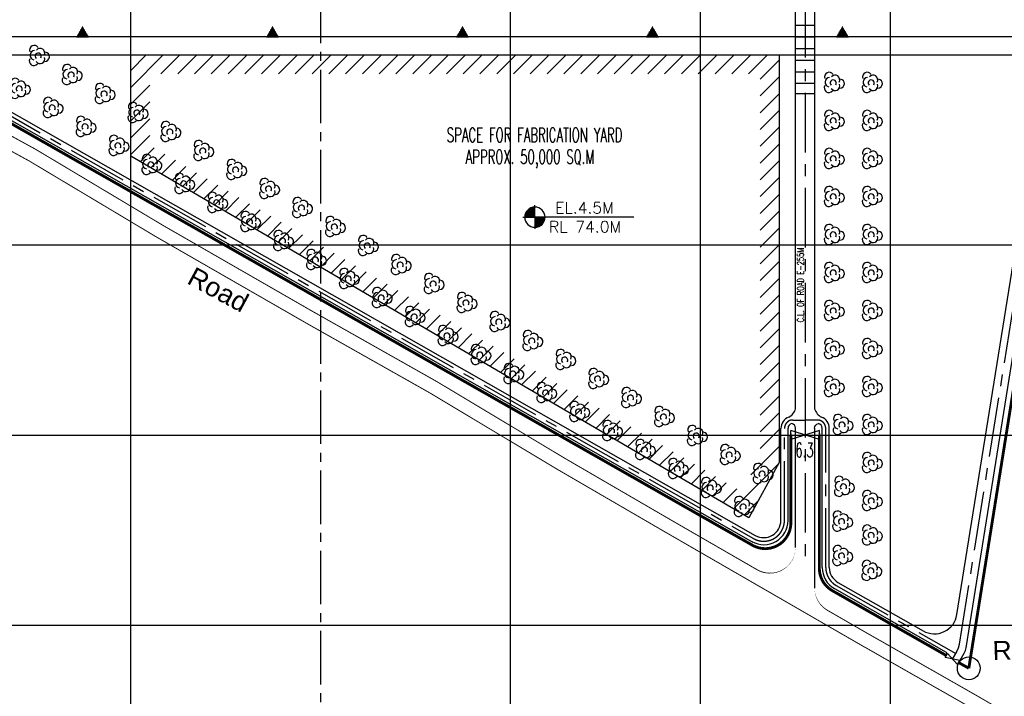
# Model space of a CAD drawing. Header units: inches. Extents: x -8998005 to 170525121, y -30058259 to 1575573.
# Tile 5 of 107: x -158449 to 359864, y -637507 to -281442. Entities that reach past the tile are written whole.
import ezdxf
from ezdxf.enums import TextEntityAlignment as Align

# ---------------------------------------------------------------- set-up
doc = ezdxf.new("R2010")
doc.units = ezdxf.units.IN
doc.header["$LTSCALE"] = 5
doc.header["$MEASUREMENT"] = 0
doc.header["$PDMODE"] = 2
doc.header["$PDSIZE"] = 1
for name, pattern in [('CENTER', [2, 1.25, -0.25, 0.25, -0.25]), ('CENTER2', [1.125, 0.75, -0.125, 0.125, -0.125]), ('DASHED', [0.75, 0.5, -0.25]), ('PHANTOM', [2.5, 1.25, -0.25, 0.25, -0.25, 0.25, -0.25])]:
    doc.linetypes.add(name, pattern=pattern)
doc.layers.add('Boundary', color=4, linetype='Continuous', lineweight=25)
doc.layers.add('Point', color=4, linetype='Continuous', lineweight=25)
for name, color, linetype in [('CANAL', 4, 'Continuous'), ('existing old', 8, 'PHANTOM'), ('GRID', 1, 'CENTER2'), ('HIDDEN', 2, 'DASHED'), ('Meter', 3, 'Continuous'), ('ROAD-ISG', 7, 'Continuous'), ('TCE-ME-ROAD', 244, 'Continuous'), ('Text', 6, 'Continuous'), ('Unknown_Line_Type', 7, 'Continuous')]:
    doc.layers.add(name, color=color, linetype=linetype)
doc.styles.add('AR', font='arial.ttf')
doc.styles.add('COMPLEX', font='complex')
doc.styles.add('M1', font='ROMAND.shx', dxfattribs={"height": 6250})

# ---------------------------------------------------------------- blocks, each defined once
blk = doc.blocks.new('ELEVATION')
at = {"color": 0}
for p, q in [((117307, -67130), (122377, -67130)), ((117513, -66597), (122377, -66597)), ((117790, -66064), (122377, -66064)), ((118151, -65530), (122377, -65530)), ((118621, -64997), (122377, -64997)), ((119249, -64464), (122377, -64464)), ((120164, -63931), (122377, -63931)), ((117045, -68730), (122377, -68730)), ((117077, -68196), (122377, -68196)), ((117164, -67663), (122377, -67663)), ((127709, -68834), (122377, -68834)), ((127677, -69367), (122377, -69367)), ((127590, -69901), (122377, -69901)), ((127442, -70447), (122377, -70447)), ((127235, -70981), (122377, -70981)), ((126956, -71514), (122377, -71514)), ((126642, -71983), (122377, -71983)), ((126183, -72516), (122377, -72516)), ((125574, -73049), (122377, -73049)), ((124670, -73596), (122377, -73596))]:
    blk.add_line(p, q, dxfattribs=at)
for p, q in [((122377, -68782), (122377, -62520)), ((116087, -68782), (122377, -68782)), ((174509, -68782), (122377, -68782)), ((122377, -68782), (122377, -74975))]:
    blk.add_line(p, q)
for start, end in [(90, 270), (0, 90), (270, 0)]:
    blk.add_arc((122377, -68782), 5332, start, end)
blk = doc.blocks.new('GV')
at = {"layer": 'existing old', "color": 3, "linetype": 'Continuous'}
for centre, radius, start, end in [((2383, 3337), 2422, 31.92753, 201.84052), ((2579, 579), 2422, 91.22626, 261.13926), ((4468, 90), 1636, 326.5033, 225.50667), ((5515, 1805), 2422, 331.22626, 141.13925), ((7932, -240), 2422, 271.92753, 81.84053), ((2159, -2410), 2422, 151.92754, 321.84053), ((5481, -1434), 2422, 211.22626, 21.13925)]:
    blk.add_arc(centre, radius, start, end, dxfattribs=at)

msp = doc.modelspace()

# ---------------------------------------------------------------- hatches: boundary and pattern name
at = {"layer": 'Text'}
h = msp.add_hatch(dxfattribs=at)
h.set_pattern_fill('ANSI31', color=256, scale=3750, angle=495, style=0)
h.set_pattern_definition([(180, (1167738, -227614.93), (-1e-13, -468.75), [])])
h.paths.add_polyline_path([(-128550, -290459), (-125362, -290459), (-122175, -290459), (-125362, -284935)])
h = msp.add_hatch(dxfattribs=at)
h.set_pattern_fill('ANSI31', color=256, scale=3750, angle=495, style=0)
h.set_pattern_definition([(180, (1267738, -227614.93), (-1e-13, -468.75), [])])
h.paths.add_polyline_path([(-28550, -290459), (-25362, -290459), (-22175, -290459), (-25362, -284935)])
h = msp.add_hatch(dxfattribs=at)
h.set_pattern_fill('ANSI31', color=256, scale=3750, angle=495, style=0)
h.set_pattern_definition([(180, (1367738, -227614.93), (-1e-13, -468.75), [])])
h.paths.add_polyline_path([(71450, -290459), (74638, -290459), (77825, -290459), (74638, -284935)])
h = msp.add_hatch(dxfattribs=at)
h.set_pattern_fill('ANSI31', color=256, scale=3750, angle=495, style=0)
h.set_pattern_definition([(180, (1467738, -227614.93), (-1e-13, -468.75), [])])
h.paths.add_polyline_path([(171450, -290459), (174638, -290459), (177825, -290459), (174638, -284935)])
h = msp.add_hatch(dxfattribs=at)
h.set_pattern_fill('ANSI31', color=256, scale=3750, angle=495, style=0)
h.set_pattern_definition([(180, (1567738, -227614.93), (-1e-13, -468.75), [])])
h.paths.add_polyline_path([(271450, -290459), (274638, -290459), (277825, -290459), (274638, -284935)])

# ---------------------------------------------------------------- linework, layer by layer
at = {"color": 216, "linetype": 'Continuous', "ltscale": 100}
for p, q in [((-100000, -308212), (-91788, -300000)), ((-100000, -317051), (-82949, -300000)), ((-84111, -310000), (-74111, -300000)), ((-75272, -310000), (-65272, -300000)), ((-66433, -310000), (-56433, -300000)), ((-57594, -310000), (-47594, -300000)), ((-48755, -310000), (-38755, -300000)), ((-39916, -310000), (-29916, -300000)), ((-31078, -310000), (-21078, -300000)), ((-22239, -310000), (-12239, -300000)), ((-13400, -310000), (-3400, -300000)), ((-4561, -310000), (5439, -300000)), ((4278, -310000), (14278, -300000)), ((13117, -310000), (23117, -300000)), ((21955, -310000), (31955, -300000)), ((30794, -310000), (40794, -300000)), ((39633, -310000), (49633, -300000)), ((48472, -310000), (58472, -300000)), ((57311, -310000), (67311, -300000)), ((66150, -310000), (76150, -300000)), ((74988, -310000), (84988, -300000)), ((83827, -310000), (93827, -300000)), ((92666, -310000), (102666, -300000)), ((101505, -310000), (111505, -300000)), ((110344, -310000), (120344, -300000)), ((119183, -310000), (129183, -300000)), ((128021, -310000), (138021, -300000)), ((136860, -310000), (146860, -300000)), ((145699, -310000), (155699, -300000)), ((154538, -310000), (164538, -300000)), ((163377, -310000), (173377, -300000)), ((172216, -310000), (182216, -300000)), ((181054, -310000), (191054, -300000)), ((189893, -310000), (199893, -300000)), ((198732, -310000), (208732, -300000)), ((207571, -310000), (217571, -300000)), ((216410, -310000), (226410, -300000)), ((225249, -310000), (235249, -300000)), ((231392, -312695), (241392, -302695)), ((-100000, -325889), (-90000, -315889)), ((231392, -321534), (241392, -311534)), ((231392, -330373), (241392, -320373)), ((-100000, -334728), (-90000, -324728)), ((231392, -339212), (241392, -329212)), ((-100000, -343567), (-90000, -333567)), ((231392, -348050), (241392, -338050)), ((-100000, -352406), (-90000, -342406)), ((231392, -356889), (241392, -346889)), ((-94966, -356211), (-87657, -348901)), ((-89390, -359474), (-82081, -352164)), ((-83814, -362736), (-76505, -355427)), ((231392, -365728), (241392, -355728)), ((-78238, -365999), (-70929, -358690)), ((-72662, -369262), (-65353, -361953)), ((-67086, -372525), (-59777, -365216)), ((231392, -374567), (241392, -364567)), ((-61510, -375788), (-54201, -368479)), ((-55934, -379051), (-48625, -371742)), ((-50358, -382314), (-43049, -375005)), ((-44782, -385577), (-37473, -378268)), ((231392, -383406), (241392, -373406)), ((-39207, -388840), (-31897, -381530)), ((231392, -392245), (241392, -382245)), ((-33631, -392103), (-26321, -384793)), ((-28055, -395365), (-20746, -388056)), ((-22479, -398628), (-15170, -391319)), ((231392, -401083), (241392, -391083)), ((-16903, -401891), (-9594, -394582)), ((-11327, -405154), (-4018, -397845)), ((-5751, -408417), (1558, -401108)), ((231392, -409922), (241392, -399922)), ((-175, -411680), (7134, -404371)), ((5401, -414943), (12710, -407634)), ((231392, -418761), (241392, -408761)), ((10977, -418206), (18286, -410897)), ((16553, -421469), (23862, -414159)), ((22129, -424732), (29438, -417422)), ((231392, -427600), (241392, -417600)), ((27705, -427994), (35014, -420685)), ((33281, -431257), (40590, -423948)), ((38857, -434520), (46166, -427211)), ((231392, -436439), (241392, -426439)), ((44432, -437783), (51742, -430474)), ((50008, -441046), (57318, -433737)), ((231392, -445278), (241392, -435278)), ((55584, -444309), (62893, -437000)), ((61160, -447572), (68469, -440263)), ((66736, -450835), (74045, -443526)), ((231392, -454116), (241392, -444116)), ((72312, -454098), (79621, -446788)), ((77888, -457361), (85197, -450051)), ((83464, -460623), (90773, -453314)), ((231392, -462955), (241392, -452955)), ((89040, -463886), (96349, -456577)), ((94616, -467149), (101925, -459840)), ((100192, -470412), (107501, -463103)), ((105768, -473675), (113077, -466366)), ((231392, -471794), (241392, -461794)), ((111344, -476938), (118653, -469629)), ((231392, -480633), (241392, -470633)), ((116920, -480201), (124229, -472892)), ((122496, -483464), (129805, -476155)), ((128071, -486727), (135381, -479417)), ((231392, -489472), (241392, -479472)), ((133647, -489990), (140957, -482680)), ((139223, -493252), (146533, -485943)), ((144799, -496515), (152108, -489206)), ((231392, -498311), (241392, -488311)), ((150375, -499778), (157684, -492469)), ((155951, -503041), (163260, -495732)), ((231392, -507149), (241392, -497149)), ((161527, -506304), (168836, -498995)), ((167103, -509567), (174412, -502258)), ((172679, -512830), (179988, -505521)), ((226450, -520931), (241392, -505988)), ((178255, -516093), (185564, -508784)), ((183831, -519356), (191140, -512046)), ((189407, -522619), (196716, -515309)), ((217286, -538933), (241049, -515170)), ((194983, -525881), (202292, -518572)), ((200559, -529144), (207868, -521835)), ((206135, -532407), (213444, -525098)), ((211710, -535670), (219020, -528361)), ((222862, -542196), (230170, -534888))]:
    msp.add_line(p, q, dxfattribs=at)
at = {"color": 1}
msp.add_lwpolyline([(250000, -500000, 0, 0, 0), (247500, -500000, 1500, 1500, 0), (247500, -546295, 1500, 1500, -0.5751738), (227327, -558030, 1500, 1500, 0), (-400902, -200776, 1500, 1500, 0)], format="xyseb", dxfattribs=at)
at = {"color": 1, "elevation": 69405}
for points, const_width in [([(394350, -290459), (341169, -622769)], 1500), ([(341169, -622769), (335866, -619754)], 1500), ([(341169, -622769), (335866, -619754)], 1000)]:
    msp.add_lwpolyline(points, dxfattribs=dict(at, const_width=const_width))
at = {"color": 216, "linetype": 'Continuous', "ltscale": 100}
msp.add_lwpolyline([(-100000, -353265), (-100000, -300000), (241392, -300000), (241392, -514548), (225339, -543645), (-100000, -353265)], close=True, dxfattribs=at)
at = {"color": 1, "const_width": 1500}
msp.add_lwpolyline([(329347, -616046), (269327, -581915, -0.2697011), (262500, -570179), (262500, -500000)], format="xyb", dxfattribs=at)
at = {"layer": 'Boundary', "color": 7}
for p, q in [((247500, -502436), (247500, -497564)), ((262500, -502436), (247500, -497564)), ((262500, -497564), (247500, -502436)), ((262500, -502436), (262500, -497564)), ((328750, -617081, 69405), (329967, -614971, 69405)), ((335246, -620829, 69405), (329967, -614971, 69405)), ((336463, -618719, 69405), (328750, -617081, 69405)), ((335246, -620829, 69405), (336463, -618719, 69405))]:
    msp.add_line(p, q, dxfattribs=at)
at = {"layer": 'CANAL', "color": 8}
for p, q in [((-100000, -800000), (-100000, 1470819)), ((100000, -800000), (100000, 1470819)), ((200000, -800000), (200000, 1470819)), ((300000, -800000), (300000, 1470819)), ((-597246, -300000), (1664920, -300000)), ((-597246, -400000), (1664920, -400000)), ((-597246, -500000), (1664920, -500000)), ((-597246, -600000), (1664920, -600000))]:
    msp.add_line(p, q, dxfattribs=at)
at = {"layer": 'CANAL', "color": 240, "linetype": 'CENTER2', "ltscale": 7500}
msp.add_line((0, -800000), (0, 1470819), dxfattribs=at)
at = {"layer": 'GRID', "color": 1, "linetype": 'Continuous', "ltscale": 0.05}
msp.add_line((394350, -290459), (-243196, -290459), dxfattribs=at)
at = {"layer": 'Meter', "color": 7}
msp.add_circle((341169, -622769, 66508), 6000, dxfattribs=at)
at = {"layer": 'Point', "color": 7}
for p in [(78958, -489693, 76325), (340819, -622625, 78330)]:
    msp.add_point(p, dxfattribs=at)
at = {"layer": 'ROAD-ISG', "color": 190}
for p, q in [((334927, -594533), (384822, -282756)), ((339725, -612014, 69405), (390637, -293880, 69405)), ((335855, -619774, 69405), (338755, -614747, 69405))]:
    msp.add_line(p, q, dxfattribs=at)
for centre, radius, start in [((323078, -592637), 12000, 240.37445), ((331826, -610749, 69405), 8000, 330.01667)]:
    msp.add_arc(centre, radius, start, 350.90783, dxfattribs=at)
at = {"layer": 'TCE-ME-ROAD', "color": 11, "linetype": 'CENTER', "ltscale": 5000}
for p, q in [((255000, -20000), (255000, -569885)), ((336241, -610056, 69405), (409335, -153310, 69405)), ((-392122, -201887), (227874, -554459)), ((248500, -492123), (255000, -492123)), ((261500, -492123), (255000, -492123)), ((244125, -545006), (244125, -496498)), ((265875, -569743), (265875, -496498)), ((271374, -579196), (334293, -614977)), ((332607, -617900, 69405), (334816, -614071, 69405))]:
    msp.add_line(p, q, dxfattribs=at)
at = {"layer": 'TCE-ME-ROAD', "linetype": 'Continuous'}
for p, q in [((-391195, -200257), (228801, -552829)), ((-393049, -203517), (227522, -556416)), ((242250, -545006), (242250, -496498)), ((246000, -545006), (246000, -496447)), ((264000, -569743), (264000, -496447)), ((267750, -541606), (267750, -496498)), ((267750, -569743), (267750, -496498)), ((272301, -577567), (317146, -603068)), ((270447, -580826), (329222, -614250)), ((329277, -616167, 69405), (329594, -615619, 69405))]:
    msp.add_line(p, q, dxfattribs=at)
at = {"layer": 'TCE-ME-ROAD'}
for p, q in [((247495, -499297, -104109), (247500, -500047, -104109)), ((262495, -499203, -104109), (262500, -499953, -104109))]:
    msp.add_line(p, q, dxfattribs=at)
at = {"layer": 'TCE-ME-ROAD', "linetype": 'Continuous'}
for points in [[(250000, -486252), (250000, -110250)], [(260000, -146000), (260000, -486252)], [(250000, -559208), (250000, -496447)], [(260000, -496447), (260000, -580556)]]:
    msp.add_lwpolyline(points, dxfattribs=at)
for points in [[(250000, -496447, 0.356394), (248000, -493998)], [(260000, -496447, -0.356394), (262000, -493998)]]:
    msp.add_lwpolyline(points, format="xyb", dxfattribs=at)
at = {"layer": 'TCE-ME-ROAD'}
for points in [[(229753, -570902, 500, 0, 0.5772533), (250000, -559208, 0, 0, 0)], [(260000, -580556, 0, 500, 0.2680272), (266753, -592249, 500, 500, 0)]]:
    msp.add_lwpolyline(points, format="xyseb", dxfattribs=at)
at = {"layer": 'TCE-ME-ROAD', "linetype": 'Continuous'}
for centre, radius, start, end in [((242911, -484053), 7422, 297.67572, 342.76952), ((267089, -484053), 7422, 197.23048, 242.32428), ((248500, -496498), 6250, 110.03848, 180), ((261500, -496498), 6250, 0, 69.96152), ((248500, -496447), 2500, 101.53696, 180), ((261500, -496447), 2500, 0, 78.46304), ((233250, -545006), 12750, 240.37445, 360), ((233250, -545006), 9000, 240.37445, 360), ((276750, -569743), 12750, 180, 240.37445), ((276750, -569743), 9000, 180, 240.37445)]:
    msp.add_arc(centre, radius, start, end, dxfattribs=at)
at = {"layer": 'TCE-ME-ROAD', "color": 11, "linetype": 'CENTER', "ltscale": 5000}
for centre, radius, start, end in [((248500, -496498), 4375, 90, 180), ((261500, -496498), 4375, 0, 90), ((233250, -545006), 10875, 240.37445, 360), ((276750, -569743), 10875, 180, 240.37445), ((324638, -608199, 69405), 11750, 330.01667, 350.90783)]:
    msp.add_arc(centre, radius, start, end, dxfattribs=at)
at = {"layer": 'TCE-ME-ROAD', "linetype": 'Continuous', "ltscale": 5000}
msp.add_arc((328727, -615119, 69405), 1000, 330.01667, 60.37445, dxfattribs=at)
at = {"layer": 'Text'}
for p, q in [((260000, -284555), (250000, -284555)), ((260000, -290658), (250000, -290658)), ((260000, -296761), (250000, -296761)), ((260000, -302865), (250000, -302865)), ((260000, -308968), (250000, -308968)), ((260000, -315086), (250000, -315086)), ((260000, -320459), (250000, -320459))]:
    msp.add_line(p, q, dxfattribs=at)
at = {"layer": 'Unknown_Line_Type', "color": 205}
for points in [[(-500000, -149970, 500, 500, 0), (-399082, -207054, 500, 500, 0), (-299618, -266325, 500, 500, 0), (-229445, -306092, 500, 500, 0), (-149927, -349729, 500, 500, 0), (-82702, -389877, 500, 500, 0), (-4246, -434961, 500, 500, 0), (61019, -471818, 500, 500, 0), (128477, -512239, 500, 500, 0), (184835, -544985, 500, 500, 0), (229753, -570902, 500, 500, 0)], [(266753, -592249, 500, 500, 0), (286163, -603448, 500, 500, 0), (345422, -637186, 500, 500, 0), (405706, -672325, 500, 500, 0), (479949, -715851, 500, 500, 0), (577381, -771198, 500, 500, 0), (625357, -800000, 500, 500, 0)]]:
    msp.add_lwpolyline(points, format="xyseb", dxfattribs=at)
at = {"layer": 'Unknown_Line_Type', "color": 205, "const_width": 500}
msp.add_lwpolyline([(-500000, -158012), (-402597, -213108), (-303135, -272378), (-232854, -312205), (-153407, -355804), (-86241, -395917), (-7711, -441044), (57499, -477869), (124919, -518268), (181327, -551043), (282683, -609521), (341927, -643252), (402173, -678368), (476450, -721914), (573850, -777243), (611757, -800000)], dxfattribs=at)

# ---------------------------------------------------------------- block references
at = {"linetype": 'Continuous'}
msp.add_blockref('ELEVATION', (-9626, -316593), dxfattribs=at)
at = {"layer": 'HIDDEN'}
for p in [(-153175, -300719), (-135854, -310719), (265327, -314883), (285327, -314883), (-163175, -318040), (-118534, -320719), (-145854, -328040), (-101213, -330719), (265327, -334883), (285327, -334883), (-128534, -338040), (-83893, -340719), (-111213, -348040), (-66572, -350719), (-93893, -358040), (265327, -354883), (285327, -354883), (-49252, -360719), (-76572, -368040), (-31931, -370719), (-59252, -378040), (265327, -374883), (285327, -374883), (-14611, -380719), (-41931, -388040), (2710, -390719), (-24611, -398040), (265327, -394883), (285327, -394883), (20030, -400719), (-7290, -408040), (37351, -410719), (265327, -414883), (285327, -414883), (10030, -418040), (54671, -420719), (27351, -428040), (71992, -430719), (265327, -434883), (285327, -434883), (44671, -438040), (89312, -440719), (61992, -448040), (106633, -450719), (265327, -454883), (285327, -454883), (79312, -458040), (123953, -460719), (96633, -468040), (141274, -470719), (265327, -474883), (285327, -474883), (113953, -478040), (158594, -480719), (131274, -488040), (175915, -490719), (148594, -498040), (269950, -494883), (285327, -494883), (193235, -500719), (165915, -508040), (210556, -510719), (183235, -518040), (285327, -514883), (227876, -520719), (200556, -528040), (270670, -527477), (217876, -538040), (285327, -534883), (269733, -545769), (285327, -553075), (269733, -563894), (285119, -571683)]:
    msp.add_blockref('GV', p, dxfattribs=at)

# ---------------------------------------------------------------- texts
at = {"color": 7, "style": 'AR'}
msp.add_text('Road', height=10000, rotation=331.6026, dxfattribs=at).set_placement((-70989, -419935, 69405))
at = {"color": 7, "ltscale": 0.3, "style": 'AR'}
msp.add_text('R15', height=10000, rotation=1.75975, dxfattribs=at).set_placement((353818, -618509, 69405))
at = {"layer": 'Text', "style": 'M1', "width": 0.6}
for s, p in [('SPACE FOR FABRICATION YARD', (112591, -342061)), ('APPROX. 50,000 SQ.M', (110127, -354732)), ('6.3', (254691, -507932, 69475))]:
    msp.add_text(s, height=7500, dxfattribs=at).set_placement(p, align=Align.MIDDLE)
at = {"layer": 'Text', "style": 'COMPLEX'}
for s, p in [('EL.4.5M', (123460, -383441)), ('RL 74.0M', (120168, -393426))]:
    msp.add_text(s, height=6000, dxfattribs=at).set_placement(p)
at = {"layer": 'Text', "style": 'M1', "width": 0.6}
msp.add_text('C.L. OF ROAD E-255M', height=3500, rotation=90, dxfattribs=at).set_placement((254326, -440719, 41664))

doc.saveas('drawing.dxf')
